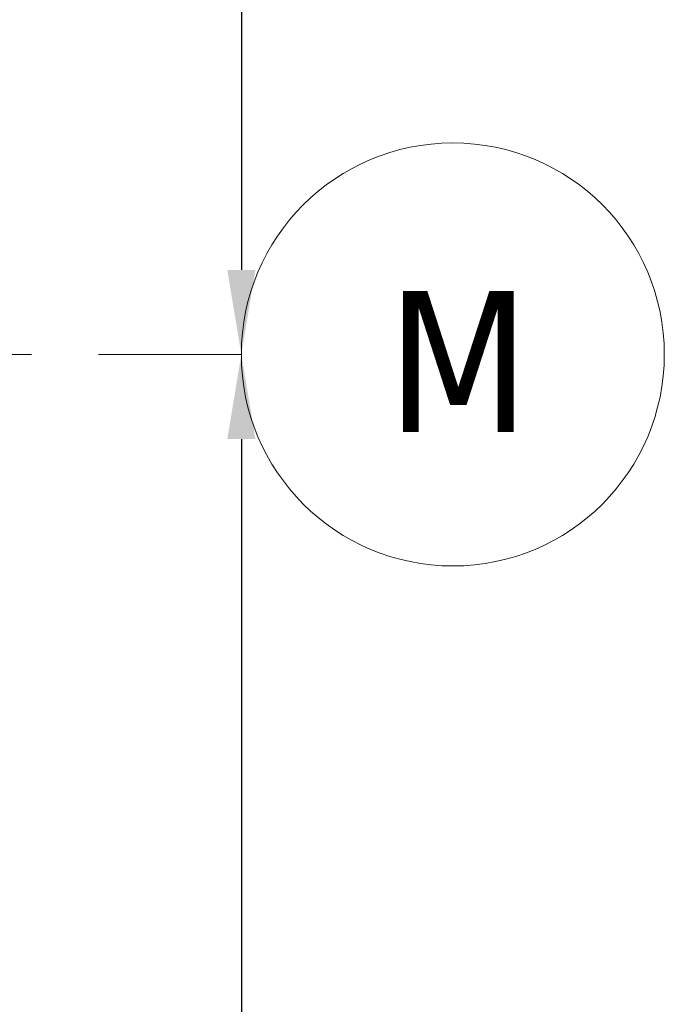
# Model space of a CAD drawing. Extents: x 2820 to 91013, y 1478 to 38178.
# Tile 95 of 182: x 54863 to 56387, y 23292 to 25620. Entities that reach past the tile are written whole.
import ezdxf

# ---------------------------------------------------------------- set-up
doc = ezdxf.new("R2010")
doc.units = 0
doc.header["$LTSCALE"] = 50
doc.header["$PDSIZE"] = -5
doc.linetypes.add('Onderlegger 2e verdieping$0$stramien', pattern=[22.225, 12.7, -3.175, 3.175, -3.175])
doc.layers.get('0').update_dxf_attribs({"linetype": 'CONTINUOUS'})
doc.layers.get('DEFPOINTS').update_dxf_attribs({"linetype": 'CONTINUOUS'})
doc.layers.add('AS-M38--_F123--_Wandlengte', color=1, linetype='CONTINUOUS')
doc.layers.add('Onderlegger 2e verdieping$0$S-GRID', color=8, linetype='CONTINUOUS', lineweight=18)
doc.styles.add('Onderlegger 2e verdieping$0$Tahoma', font='TAHOMA.TTF', dxfattribs={"height": 333.256173})
doc.styles.get("Standard").update_dxf_attribs({"font": 'isocp.shx'})
doc.dimstyles.new('CWall_F2_Wandlengte', dxfattribs={"dimscale": 50, "dimtxt": 2.5, "dimasz": 2, "dimexe": 1, "dimexo": 1, "dimgap": 0.5, "dimtad": 1, "dimdec": 0, "dimdsep": 46, "dimtxsty": 'Standard', "dimcen": 2.5, "dimclrt": 2, "dimadec": 0, "dimazin": 0, "dimtfac": 1, "dimtdec": 0, "dimtix": 1, "dimtmove": 2, "dimatfit": 0, "dimfxl": 0, "dimtolj": 1, "dimtzin": 0, "dimarcsym": 0})

# ---------------------------------------------------------------- blocks, each defined once
blk = doc.blocks.new('Onderlegger 2e verdieping$0$Grid - 5 mm-3639987-Plotview 2e Verdieping - schaal 1 op 100')
at = {"layer": 'Onderlegger 2e verdieping$0$S-GRID'}
blk.add_circle((0, 0), 5, dxfattribs=at)
for start, end in [(360, 180), (180, 360)]:
    blk.add_arc((0, 0), 5, start, end, dxfattribs=at)
blk = doc.blocks.new('Onderlegger 2e verdieping')
at = {"layer": 'Onderlegger 2e verdieping$0$S-GRID', "linetype": 'Onderlegger 2e verdieping$0$stramien'}
blk.add_line((2820.4, 24828.2), (55386.6, 24828.2), dxfattribs=at)
at = {"layer": 'Onderlegger 2e verdieping$0$S-GRID', "xscale": 99.99999999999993, "yscale": 99.99999999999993, "zscale": 99.99999999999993, "rotation": 269.9999999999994}
blk.add_blockref('Onderlegger 2e verdieping$0$Grid - 5 mm-3639987-Plotview 2e Verdieping - schaal 1 op 100', (55886.6, 24828.2), dxfattribs=at)
at = {"layer": 'Onderlegger 2e verdieping$0$S-GRID', "insert": (55899.6, 24978.2), "char_height": 333.3, "width": 424.179, "attachment_point": 2, "line_spacing_factor": 1.000232, "style": 'Onderlegger 2e verdieping$0$Tahoma'}
blk.add_mtext('M', dxfattribs=at)
blk = doc.blocks.new('*D135')
at = {"layer": 'AS-M38--_F123--_Wandlengte', "color": 0, "lineweight": -2}
blk.add_line((55386.6, 30128.2), (55386.6, 25028.2), dxfattribs=at)
at = {"layer": 'AS-M38--_F123--_Wandlengte', "color": 0}
for points in [[(55353.3, 30128.2), (55419.9, 30128.2), (55386.6, 30328.2)], [(55353.3, 25028.2), (55419.9, 25028.2), (55386.6, 24828.2)]]:
    blk.add_solid(points, dxfattribs=at)
at = {"layer": 'DEFPOINTS', "color": 0}
for p in [(55386.6, 30328.2), (55386.6, 24828.2), (55386.6, 24828.2)]:
    blk.add_point(p, dxfattribs=at)
at = {"layer": 'AS-M38--_F123--_Wandlengte', "color": 2, "insert": (55211.6, 27578.2), "char_height": 300, "attachment_point": 5, "rotation": 90}
blk.add_mtext('\\A1;5500', dxfattribs=at)
blk = doc.blocks.new('*D136')
at = {"layer": 'AS-M38--_F123--_Wandlengte', "color": 0, "lineweight": -2}
blk.add_line((55386.6, 24628.2), (55386.6, 19528.2), dxfattribs=at)
at = {"layer": 'AS-M38--_F123--_Wandlengte', "color": 0}
for points in [[(55353.3, 24628.2), (55419.9, 24628.2), (55386.6, 24828.2)], [(55353.3, 19528.2), (55419.9, 19528.2), (55386.6, 19328.2)]]:
    blk.add_solid(points, dxfattribs=at)
at = {"layer": 'DEFPOINTS', "color": 0}
for p in [(55386.6, 24828.2), (55386.6, 19328.2), (55386.6, 19328.2)]:
    blk.add_point(p, dxfattribs=at)
at = {"layer": 'AS-M38--_F123--_Wandlengte', "color": 2, "insert": (55211.6, 22078.2), "char_height": 300, "attachment_point": 5, "rotation": 90}
blk.add_mtext('\\A1;5500', dxfattribs=at)

msp = doc.modelspace()

# ---------------------------------------------------------------- block references
msp.add_blockref('Onderlegger 2e verdieping', (0, 0))

# ---------------------------------------------------------------- dimensions: what is measured, and where the dimension line sits
at = {"layer": 'AS-M38--_F123--_Wandlengte'}
for base, p1, p2, picture, middle in [((55386.6, 24828.2), (55386.6, 30328.2), (55386.6, 24828.2), '*D135', (55211.6, 27578.2)), ((55386.6, 19328.2), (55386.6, 24828.2), (55386.6, 19328.2), '*D136', (55211.6, 22078.2))]:
    dim = msp.add_linear_dim(base=base, p1=p1, p2=p2, angle=90, dimstyle='CWall_F2_Wandlengte', override={"dimtxt": 6, "dimasz": 4}, dxfattribs=at)
    dim.commit()
    dim.dimension.update_dxf_attribs({"geometry": picture, "text_midpoint": middle})

doc.saveas('drawing.dxf')
